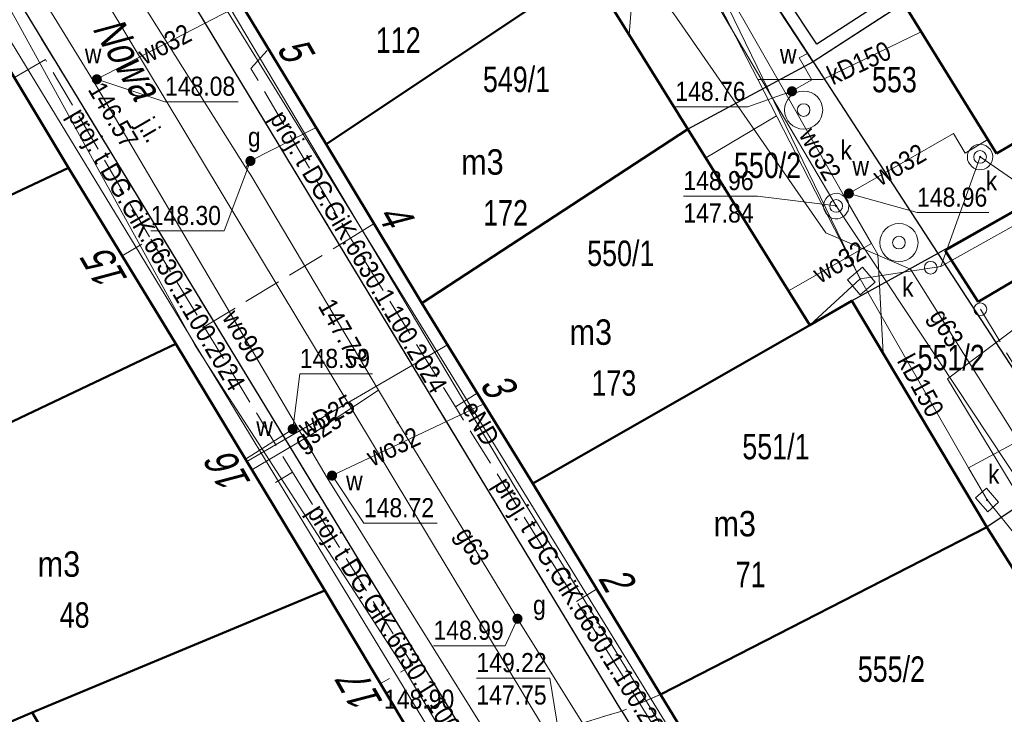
# Model space of a CAD drawing. Header units: metres. Extents: x 5552311 to 5555313, y 5709371 to 5712599.
# Tile 39 of 71: x 5554557 to 5554596, y 5710603 to 5710630. Entities that reach past the tile are written whole.
import ezdxf
from ezdxf.enums import TextEntityAlignment as Align

# ---------------------------------------------------------------- set-up
doc = ezdxf.new("R2010")
doc.units = ezdxf.units.M
doc.header["$MEASUREMENT"] = 0
doc.linetypes.add('1.0_0.5', pattern=[1.5, 1, -0.5])
doc.linetypes.add('1.5_0.5', pattern=[2, 1.5, -0.5])
doc.layers.get('0').update_dxf_attribs({"color": 2, "linetype": 'CONTINUOUS', "lineweight": 5})
for name, color, linetype in [('203-punkt graniczny', 7, 'CONTINUOUS'), ('211-numer działki ewidencyjnej', 7, 'CONTINUOUS'), ('218-kontur użytku gruntowego', 60, 'CONTINUOUS'), ('219-działka ewidencyjna', 7, 'CONTINUOUS'), ('238-Punkt adresowy budynku', 7, 'CONTINUOUS'), ('312-budynek ewidencyjny', 7, 'CONTINUOUS'), ('312-oznaczenie budynku ewidencyjnego', 7, 'CONTINUOUS'), ('312-oznaczenie budynku ewidencyjnego-Atr117', 7, 'CONTINUOUS'), ('994-Nazwa ulicy', 7, 'CONTINUOUS'), ('chodnik', 7, 'CONTINUOUS'), ('jezdnia', 7, 'CONTINUOUS'), ('jezdnia-Atr17', 7, 'CONTINUOUS'), ('krawężnik', 7, 'CONTINUOUS'), ('przewód elektroenergetyczny podziemny', 7, 'CONTINUOUS'), ('przewód elektroenergetyczny podziemny-Atr1', 7, 'CONTINUOUS'), ('przewód gazowy', 7, 'CONTINUOUS'), ('przewód gazowy-Atr1', 7, 'CONTINUOUS'), ('przewód kanalizacyjny', 7, 'CONTINUOUS'), ('przewód kanalizacyjny - ob. projektowany', 7, 'CONTINUOUS'), ('przewód kanalizacyjny-Atr1', 7, 'CONTINUOUS'), ('przewód telekomunikacyjny podziemny', 7, 'CONTINUOUS'), ('przewód telekomunikacyjny podziemny - ob. projektowany', 7, 'CONTINUOUS'), ('przewód telekomunikacyjny podziemny - ob. projektowany-Atr1', 7, 'CONTINUOUS'), ('przewód wodociągowy', 7, 'CONTINUOUS'), ('przewód wodociągowy-Atr1', 7, 'CONTINUOUS'), ('rzedna', 7, 'CONTINUOUS'), ('rzedna-Atr2', 7, 'CONTINUOUS'), ('rzedna-Atr3', 7, 'CONTINUOUS'), ('studnia kanalizacyjna', 7, 'CONTINUOUS'), ('studnia kanalizacyjna - ob. projektowany', 7, 'CONTINUOUS'), ('studnia zwykła', 7, 'CONTINUOUS'), ('weranda lub ganek', 7, 'CONTINUOUS'), ('właz do komory lub kanału', 7, 'CONTINUOUS'), ('właz do komory lub kanału - okrągły', 7, 'CONTINUOUS'), ('właz do komory lub kanału - okrągły-Atr17', 7, 'CONTINUOUS'), ('właz do komory lub kanału-Atr17', 7, 'CONTINUOUS'), ('zasuwa lub zawór', 7, 'CONTINUOUS'), ('zasuwa lub zawór-Atr17', 7, 'CONTINUOUS')]:
    doc.layers.add(name, color=color, linetype=linetype)
doc.styles.get("Standard").update_dxf_attribs({"font": 'Working1250', "width": 0.75})

# ---------------------------------------------------------------- blocks, each defined once
blk = doc.blocks.new('203')
at = {"linetype": 'Continuous', "lineweight": 0}
h = blk.add_hatch(color=94, dxfattribs=at)
edge = h.paths.add_edge_path()
edge.add_arc((0, 0), 0.045, 0, 360)
blk = doc.blocks.new('US25')
at = {"linetype": 'Continuous', "lineweight": 0}
h = blk.add_hatch(color=0, dxfattribs=at)
edge = h.paths.add_edge_path()
edge.add_arc((0, 0), 0.2, 0, 360)
blk = doc.blocks.new('US13')
at = {"color": 0, "linetype": 'Continuous', "lineweight": 13}
for radius in [0.75, 0.25]:
    blk.add_circle((0, 0), radius, dxfattribs=at)
blk = doc.blocks.new('US22')
at = {"color": 0, "linetype": 'Continuous', "lineweight": 13}
blk.add_circle((0, 0), 0.25, dxfattribs=at)
blk = doc.blocks.new('PW01')
at = {"linetype": 'Continuous', "lineweight": 13}
h = blk.add_hatch(color=0, dxfattribs=at)
edge = h.paths.add_edge_path()
edge.add_arc((0, 0), 0.045, 0, 360)
blk = doc.blocks.new('US15')
at = {"color": 0, "linetype": 'Continuous', "lineweight": 13}
blk.add_circle((0, 0), 0.25, dxfattribs=at)

msp = doc.modelspace()

# ---------------------------------------------------------------- linework, layer by layer
at = {"layer": '218-kontur użytku gruntowego', "linetype": 'Continuous', "lineweight": 9, "flags": 128}
for points in [[(5554564.57, 5710632.44), (5554569.11, 5710624.94)], [(5554569.11, 5710624.94), (5554564.57, 5710632.44)], [(5554558.98, 5710624.01), (5554554.72, 5710631.1)], [(5554554.72, 5710631.1), (5554558.98, 5710624.01)], [(5554569.11, 5710624.94), (5554572.87, 5710618.69)], [(5554572.87, 5710618.69), (5554569.11, 5710624.94)], [(5554563.19, 5710617.09), (5554558.98, 5710624.01)], [(5554558.98, 5710624.01), (5554563.19, 5710617.09)], [(5554572.87, 5710618.69), (5554577.23, 5710611.6)], [(5554577.23, 5710611.6), (5554572.87, 5710618.69)], [(5554569.05, 5710607.39), (5554563.19, 5710617.09)], [(5554563.19, 5710617.09), (5554569.05, 5710607.39)], [(5554577.23, 5710611.6), (5554582.25, 5710603.3)], [(5554582.25, 5710603.3), (5554577.23, 5710611.6)], [(5554573.43, 5710600.07), (5554569.05, 5710607.39)], [(5554569.05, 5710607.39), (5554573.43, 5710600.07)], [(5554582.25, 5710603.3), (5554587.37, 5710594.92)], [(5554587.37, 5710594.92), (5554582.25, 5710603.3)]]:
    msp.add_lwpolyline(points, dxfattribs=at)
at = {"layer": '219-działka ewidencyjna', "color": 94, "linetype": 'Continuous', "lineweight": 30, "flags": 128}
for points in [[(5554583.96, 5710634.75), (5554588.25, 5710628.18)], [(5554598.15, 5710634.59), (5554588.25, 5710628.18)], [(5554564.57, 5710632.44), (5554569.11, 5710624.94)], [(5554579.42, 5710631.82), (5554569.11, 5710624.94)], [(5554579.42, 5710631.82), (5554583.33, 5710625.53)], [(5554554.72, 5710631.1), (5554558.98, 5710624.01)], [(5554588.25, 5710628.18), (5554583.33, 5710625.53)], [(5554588.25, 5710628.18), (5554593.16, 5710620.64)], [(5554603.24, 5710626.33), (5554593.16, 5710620.64)], [(5554583.33, 5710625.53), (5554572.87, 5710618.69)], [(5554583.33, 5710625.53), (5554588.12, 5710617.83)], [(5554569.11, 5710624.94), (5554572.87, 5710618.69)], [(5554558.98, 5710624.01), (5554544.06, 5710616.98)], [(5554558.98, 5710624.01), (5554563.19, 5710617.09)], [(5554593.16, 5710620.64), (5554589.78, 5710618.78)], [(5554593.16, 5710620.64), (5554598.63, 5710612.26)], [(5554572.87, 5710618.69), (5554577.23, 5710611.6)], [(5554589.78, 5710618.78), (5554588.12, 5710617.83)], [(5554589.78, 5710618.78), (5554595.09, 5710609.88)], [(5554588.12, 5710617.83), (5554577.23, 5710611.6)], [(5554563.19, 5710617.09), (5554542.07, 5710607.06)], [(5554563.19, 5710617.09), (5554569.05, 5710607.39)], [(5554598.63, 5710612.26), (5554595.09, 5710609.88)], [(5554577.23, 5710611.6), (5554582.25, 5710603.3)], [(5554595.09, 5710609.88), (5554582.25, 5710603.3)], [(5554595.09, 5710609.88), (5554600.36, 5710601.54)], [(5554569.05, 5710607.39), (5554546.51, 5710597.98)], [(5554569.05, 5710607.39), (5554573.43, 5710600.07)], [(5554582.25, 5710603.3), (5554587.37, 5710594.92)]]:
    msp.add_lwpolyline(points, dxfattribs=at)
at = {"layer": '312-budynek ewidencyjny', "color": 8, "linetype": 'Continuous', "lineweight": 50, "flags": 128}
for points in [[(5554569.11, 5710624.94), (5554564.57, 5710632.44)], [(5554579.42, 5710631.82), (5554569.11, 5710624.94)], [(5554569.11, 5710624.94), (5554579.42, 5710631.82)], [(5554579.42, 5710631.82), (5554583.33, 5710625.53)], [(5554554.72, 5710631.1), (5554558.98, 5710624.01)], [(5554595.47, 5710624.57), (5554591.81, 5710630.48)], [(5554583.33, 5710625.53), (5554572.87, 5710618.69)], [(5554572.87, 5710618.69), (5554583.33, 5710625.53)], [(5554583.33, 5710625.53), (5554588.12, 5710617.83)], [(5554597.13, 5710625.54), (5554595.47, 5710624.57)], [(5554572.87, 5710618.69), (5554569.11, 5710624.94)], [(5554558.98, 5710624.01), (5554546.34, 5710618.06)], [(5554546.34, 5710618.06), (5554558.98, 5710624.01)], [(5554558.98, 5710624.01), (5554563.19, 5710617.09)], [(5554593.44, 5710620.76), (5554598.36, 5710623.55)], [(5554594.74, 5710618.74), (5554593.44, 5710620.76)], [(5554596.85, 5710619.99), (5554594.74, 5710618.74)], [(5554577.23, 5710611.6), (5554572.87, 5710618.69)], [(5554588.12, 5710617.83), (5554589.78, 5710618.78)], [(5554589.78, 5710618.78), (5554595.09, 5710609.88)], [(5554588.12, 5710617.83), (5554577.23, 5710611.6)], [(5554577.23, 5710611.6), (5554588.12, 5710617.83)], [(5554563.19, 5710617.09), (5554550.11, 5710610.88)], [(5554550.11, 5710610.88), (5554563.19, 5710617.09)], [(5554563.19, 5710617.09), (5554569.05, 5710607.39)], [(5554582.25, 5710603.3), (5554577.23, 5710611.6)], [(5554595.09, 5710609.88), (5554582.25, 5710603.3)], [(5554582.25, 5710603.3), (5554595.09, 5710609.88)], [(5554595.09, 5710609.88), (5554600.36, 5710601.54)], [(5554569.05, 5710607.39), (5554557.55, 5710602.59)], [(5554557.55, 5710602.59), (5554569.05, 5710607.39)], [(5554569.05, 5710607.39), (5554573.43, 5710600.07)], [(5554587.37, 5710594.92), (5554582.25, 5710603.3)], [(5554557.55, 5710602.59), (5554555.67, 5710601.8)], [(5554561.34, 5710596.15), (5554557.55, 5710602.59)]]:
    msp.add_lwpolyline(points, dxfattribs=at)
at = {"layer": 'chodnik', "color": 8, "linetype": '1.0_0.5', "lineweight": 18, "flags": 128}
for points in [[(5554535.25, 5710677.75), (5554580.73, 5710602.65), (5554582.25, 5710603.3), (5554577.23, 5710611.6), (5554572.87, 5710618.69), (5554569.11, 5710624.94), (5554564.57, 5710632.44), (5554558.3, 5710643.16), (5554554.49, 5710649.41), (5554551.72, 5710653.95), (5554545.63, 5710663.96), (5554536.59, 5710678.92)], [(5554512.8, 5710635.75), (5554524.55, 5710624.85), (5554530.05, 5710619.41), (5554530.03, 5710620.64), (5554524.94, 5710625.74), (5554515.47, 5710635.23), (5554512.16, 5710638.34), (5554508.71, 5710641.59), (5554501.72, 5710647.31), (5554501.74, 5710647.49), (5554506.56, 5710651.69), (5554506.84, 5710651.39), (5554514.14, 5710657.87), (5554517.69, 5710660.98), (5554520.33, 5710663.34), (5554523.22, 5710666.06), (5554526.11, 5710668.82), (5554528.36, 5710670.84), (5554529.03, 5710671.24), (5554529.76, 5710671.31), (5554530.52, 5710671.07), (5554530.8, 5710670.73), (5554532.79, 5710667.47), (5554541.56, 5710652.89), (5554547.67, 5710642.69), (5554553.68, 5710632.82), (5554554.72, 5710631.1), (5554558.98, 5710624.01), (5554563.19, 5710617.09), (5554569.05, 5710607.39), (5554573.43, 5710600.07), (5554575.05, 5710600.93), (5554559.54, 5710626.42), (5554537.42, 5710662.74), (5554532.38, 5710671.27), (5554531.57, 5710672.26), (5554530.95, 5710672.75), (5554529.97, 5710673.11), (5554529.11, 5710673.02), (5554528.16, 5710672.64), (5554527.35, 5710672.08), (5554526.61, 5710671.37), (5554525.09, 5710670.03), (5554519.99, 5710665.18), (5554517.05, 5710662.45), (5554514.76, 5710660.52), (5554511.72, 5710657.89), (5554500.93, 5710648.88), (5554500.28, 5710648.12), (5554500.08, 5710647.64), (5554500.15, 5710647.09), (5554500.62, 5710646.44), (5554500.99, 5710645.81)], [(5554580.73, 5710602.65), (5554589.28, 5710588.68), (5554590.26, 5710587.53), (5554590.85, 5710587.1), (5554591.52, 5710586.8), (5554592.29, 5710586.8), (5554603.4, 5710592.52), (5554615.15, 5710598.69), (5554617.21, 5710600.11), (5554618.71, 5710601.51), (5554618.99, 5710602.3), (5554618.94, 5710603.08), (5554618.27, 5710604.43), (5554617.52, 5710605.64), (5554609.56, 5710618.13), (5554603.83, 5710627.01), (5554603.24, 5710626.33), (5554608.74, 5710617.37), (5554609.9, 5710615.59), (5554611.61, 5710612.8), (5554614.01, 5710608.88), (5554615.06, 5710607.18), (5554617.8, 5710602.71), (5554616.61, 5710602.1), (5554609.38, 5710598.35), (5554607.6, 5710597.42), (5554602.95, 5710594.88), (5554590.94, 5710588.99), (5554587.37, 5710594.92), (5554582.25, 5710603.3)]]:
    msp.add_lwpolyline(points, close=True, dxfattribs=at)
at = {"layer": 'jezdnia', "color": 8, "linetype": '1.5_0.5', "lineweight": 18, "flags": 128}
for points in [[(5554575.05, 5710600.93), (5554580.73, 5710602.65), (5554535.25, 5710677.75), (5554535.1, 5710678.75), (5554535.47, 5710679.96), (5554528.16, 5710672.64), (5554529.11, 5710673.02), (5554529.97, 5710673.11), (5554530.95, 5710672.75), (5554531.57, 5710672.26), (5554532.38, 5710671.27), (5554537.42, 5710662.74), (5554559.54, 5710626.42)], [(5554558, 5710570.33), (5554562.14, 5710560.52), (5554562.8, 5710562.57), (5554564.32, 5710563.87), (5554575.58, 5710569.01), (5554582.72, 5710572.29), (5554586.34, 5710573.89), (5554589.82, 5710575.3), (5554593.44, 5710576.59), (5554596.7, 5710577.62), (5554600.63, 5710578.77), (5554604.29, 5710579.54), (5554607.1, 5710579.88), (5554609.83, 5710579.69), (5554612.84, 5710578.98), (5554614.07, 5710578.62), (5554615.82, 5710578.07), (5554620.44, 5710576.15), (5554626.43, 5710574.52), (5554634.22, 5710571.59), (5554644.05, 5710567.69), (5554657.36, 5710562.45), (5554676.86, 5710554.79), (5554686.94, 5710550.95), (5554700.74, 5710545.72), (5554701.94, 5710544.3), (5554701.89, 5710542.53), (5554701.56, 5710541.41), (5554707.44, 5710538.78), (5554708.55, 5710539.84), (5554708.99, 5710540.24), (5554709.69, 5710540.89), (5554710.98, 5710541.56), (5554712.5, 5710541.41), (5554720.5, 5710538.63), (5554736.78, 5710533.06), (5554749.57, 5710528.78), (5554763.55, 5710524.1), (5554766.07, 5710523.24), (5554782.69, 5710517.85), (5554796.57, 5710513.51), (5554803.14, 5710511.53), (5554825.07, 5710504.76), (5554823.27, 5710511.18), (5554815.61, 5710513.72), (5554799.99, 5710518.83), (5554799.5, 5710519.11), (5554799.2, 5710519.56), (5554798.33, 5710521.27), (5554797.28, 5710521.23), (5554795.45, 5710521.76), (5554793.69, 5710523.21), (5554792.64, 5710522.93), (5554791.5, 5710521.88), (5554790.13, 5710521.95), (5554787.1, 5710522.84), (5554785.11, 5710523.52), (5554778.56, 5710525.61), (5554774.22, 5710526.97), (5554762.58, 5710530.76), (5554751.26, 5710534.52), (5554742.89, 5710537.3), (5554729.82, 5710541.69), (5554714.25, 5710546.74), (5554710.37, 5710548.38), (5554698.78, 5710552.52), (5554689.57, 5710555.85), (5554675.18, 5710561.06), (5554672.78, 5710561.9), (5554663.58, 5710565.38), (5554657.23, 5710567.94), (5554654.48, 5710569.13), (5554649.98, 5710571.75), (5554646.71, 5710574.28), (5554643.71, 5710577.08), (5554641.01, 5710580.08), (5554638.74, 5710583.42), (5554633.75, 5710592.48), (5554633.91, 5710593.77), (5554634.91, 5710595.04), (5554633.01, 5710599.07), (5554631.32, 5710598.71), (5554629.63, 5710599.6), (5554625.95, 5710606.2), (5554625.71, 5710607.17), (5554626.02, 5710607.96), (5554642.85, 5710629.44), (5554638.66, 5710629.24), (5554632.54, 5710621.1), (5554625.82, 5710612.21), (5554623.73, 5710611.37), (5554622.02, 5710612.5), (5554609.82, 5710629.69), (5554603.83, 5710627.01), (5554609.56, 5710618.13), (5554617.52, 5710605.64), (5554618.27, 5710604.43), (5554618.94, 5710603.08), (5554618.99, 5710602.3), (5554618.71, 5710601.51), (5554617.21, 5710600.11), (5554615.15, 5710598.69), (5554603.4, 5710592.52), (5554592.29, 5710586.8), (5554591.52, 5710586.8), (5554590.85, 5710587.1), (5554590.26, 5710587.53), (5554589.28, 5710588.68), (5554580.73, 5710602.65), (5554575.05, 5710600.93), (5554584.05, 5710586.01), (5554584.47, 5710583.62), (5554582.84, 5710581.95), (5554570.69, 5710576.2), (5554558.91, 5710570.55)]]:
    msp.add_lwpolyline(points, close=True, dxfattribs=at)
at = {"layer": 'krawężnik', "color": 8, "linetype": 'Continuous', "lineweight": 25, "flags": 128}
for points in [[(5554580.73, 5710602.65), (5554535.25, 5710677.75)], [(5554500.93, 5710648.88), (5554511.72, 5710657.89), (5554514.76, 5710660.52), (5554517.05, 5710662.45), (5554519.99, 5710665.18), (5554525.09, 5710670.03), (5554526.61, 5710671.37), (5554527.35, 5710672.08), (5554528.16, 5710672.64), (5554529.11, 5710673.02), (5554529.97, 5710673.11), (5554530.95, 5710672.75), (5554531.57, 5710672.26), (5554532.38, 5710671.27), (5554537.42, 5710662.74), (5554559.54, 5710626.42), (5554575.05, 5710600.93)], [(5554580.73, 5710602.65), (5554589.28, 5710588.68), (5554590.26, 5710587.53), (5554590.85, 5710587.1), (5554591.52, 5710586.8), (5554592.29, 5710586.8), (5554603.4, 5710592.52), (5554615.15, 5710598.69), (5554617.21, 5710600.11), (5554618.71, 5710601.51), (5554618.99, 5710602.3), (5554618.94, 5710603.08), (5554618.27, 5710604.43), (5554617.52, 5710605.64), (5554609.56, 5710618.13), (5554603.83, 5710627.01)]]:
    msp.add_lwpolyline(points, dxfattribs=at)
at = {"layer": 'przewód elektroenergetyczny podziemny', "color": 1, "linetype": 'Continuous', "lineweight": 18, "flags": 128}
for points in [[(5554743.5, 5710651.51), (5554730.66, 5710642.4), (5554721.73, 5710637.34), (5554709.05, 5710631.46), (5554706.29, 5710636.77), (5554691.58, 5710629.29), (5554676.4, 5710622.17), (5554643.26, 5710604.68), (5554631.88, 5710599.03), (5554628.03, 5710604.51), (5554618.42, 5710600.52), (5554598.73, 5710590.31), (5554584.04, 5710584.65), (5554571.96, 5710604.65), (5554563.95, 5710617.02), (5554555.71, 5710632), (5554544.41, 5710649.74), (5554530.65, 5710671.55), (5554500.98, 5710648.51)], [(5554574.14, 5710579.7), (5554583.67, 5710584.65), (5554549.09, 5710641.49), (5554545.38, 5710647.18), (5554531.24, 5710670.99)], [(5554564.88, 5710631.94), (5554564.35, 5710631.6), (5554591.5, 5710587.52)]]:
    msp.add_lwpolyline(points, dxfattribs=at)
at = {"layer": 'przewód gazowy', "color": 40, "linetype": 'Continuous', "lineweight": 18, "flags": 128}
for points in [[(5554534.9, 5710676.33), (5554535.22, 5710675.59), (5554535.75, 5710674.79), (5554545.14, 5710658.32), (5554550.12, 5710649.79), (5554550.16, 5710649.73), (5554552.95, 5710645.18), (5554555.53, 5710640.96), (5554561.93, 5710630.4), (5554565.95, 5710624.01), (5554566.14, 5710623.72), (5554571.17, 5710615.27), (5554571.92, 5710614), (5554576.63, 5710606.28), (5554582.68, 5710596.58), (5554587.77, 5710588.7), (5554588.08, 5710588.11), (5554588.72, 5710586.83), (5554589.03, 5710586.19)], [(5554582.52, 5710630.4), (5554582.78, 5710630.07), (5554588.75, 5710621.45), (5554592.08, 5710620.02), (5554597.41, 5710611.56), (5554599.44, 5710608.4), (5554602.02, 5710605.85), (5554603.67, 5710605.14), (5554604.8, 5710605.26), (5554606.28, 5710605.47), (5554608.43, 5710606.68), (5554614.13, 5710610.17), (5554617.69, 5710612.6), (5554617.73, 5710612.64), (5554618.12, 5710612.87)], [(5554565.95, 5710624.01), (5554566.13, 5710624.28), (5554568.71, 5710625.6)], [(5554566.19, 5710612.13), (5554568.53, 5710613.52), (5554571.17, 5710615.27)]]:
    msp.add_lwpolyline(points, dxfattribs=at)
at = {"layer": 'przewód kanalizacyjny', "color": 34, "linetype": 'Continuous', "lineweight": 18, "flags": 128}
for points in [[(5554578.42, 5710600.72), (5554531.42, 5710678.76), (5554541.94, 5710689.82), (5554551.47, 5710700.22)], [(5554618.8, 5710607.19), (5554599.85, 5710606.37), (5554589.16, 5710622.51), (5554578.4, 5710640.72), (5554590.84, 5710649.16), (5554597.84, 5710652.75)], [(5554590.11, 5710619.64), (5554586.08, 5710627.48), (5554581.57, 5710636.24), (5554580.06, 5710639.18), (5554588.3, 5710645.75), (5554590.84, 5710647.51)], [(5554590.11, 5710619.64), (5554581.54, 5710637.27), (5554580.82, 5710639.02), (5554587.33, 5710643.41)], [(5554581.57, 5710636.24), (5554581.02, 5710629.24)], [(5554586.08, 5710627.48), (5554588.63, 5710627.48), (5554592.5, 5710629.36)], [(5554586.81, 5710626.05), (5554584.04, 5710624.4)], [(5554593.28, 5710620.13), (5554594.82, 5710624.44)], [(5554593.28, 5710620.13), (5554597.83, 5710622.67)], [(5554590.11, 5710619.64), (5554593.28, 5710620.13)], [(5554590.11, 5710619.64), (5554588.12, 5710617.83)], [(5554594.37, 5710612.22), (5554590.11, 5710619.64)], [(5554594.37, 5710612.22), (5554597.58, 5710613.94)], [(5554595.1, 5710610.95), (5554594.37, 5710612.22)]]:
    msp.add_lwpolyline(points, dxfattribs=at)
at = {"layer": 'przewód kanalizacyjny - ob. projektowany', "color": 34, "linetype": '1.5_0.5', "lineweight": 18, "flags": 128}
msp.add_lwpolyline([(5554594.83, 5710618.45), (5554596.7, 5710615.35), (5554597.58, 5710613.94)], dxfattribs=at)
at = {"layer": 'przewód telekomunikacyjny podziemny', "color": 30, "linetype": 'Continuous', "lineweight": 18, "flags": 128}
msp.add_lwpolyline([(5554625.21, 5710603.83), (5554615.84, 5710598.75), (5554614.39, 5710600.58), (5554590.74, 5710588.29), (5554576.52, 5710611.47), (5554538.16, 5710675.96), (5554530.11, 5710671.94)], dxfattribs=at)
at = {"layer": 'przewód telekomunikacyjny podziemny - ob. projektowany', "color": 30, "linetype": '1.5_0.5', "lineweight": 18, "flags": 128}
for points in [[(5554564.24, 5710617.72), (5554570.07, 5710621.24), (5554566.15, 5710627.91), (5554566.84, 5710628.69)], [(5554556.85, 5710627.56), (5554558.07, 5710628.27), (5554562.21, 5710621.21), (5554561.09, 5710620.55)], [(5554570.99, 5710621.82), (5554570.07, 5710621.24), (5554574.19, 5710614.61), (5554576.38, 5710611.09), (5554578.95, 5710606.96), (5554584.78, 5710597.57), (5554590.87, 5710587.86)], [(5554562.21, 5710621.21), (5554567.78, 5710612.05), (5554566.65, 5710611.36)], [(5554574.19, 5710614.61), (5554575.05, 5710615.15)], [(5554567.78, 5710612.05), (5554572.51, 5710604.46), (5554571.24, 5710603.73)], [(5554578.95, 5710606.96), (5554579.74, 5710607.45)]]:
    msp.add_lwpolyline(points, dxfattribs=at)
at = {"layer": 'przewód wodociągowy', "color": 5, "linetype": 'Continuous', "lineweight": 18, "flags": 128}
for points in [[(5554593.04, 5710647.97), (5554592.94, 5710647.9), (5554580.25, 5710639.05), (5554587.2, 5710626.9)], [(5554585.77, 5710583.79), (5554585.66, 5710584.02), (5554579.62, 5710595.14), (5554579.41, 5710595.39), (5554578.94, 5710596.12), (5554569.15, 5710611.82), (5554559.96, 5710627.42), (5554556.61, 5710632.87), (5554554.89, 5710635.68), (5554550.67, 5710642.56), (5554549.62, 5710644.18)], [(5554559.96, 5710627.42), (5554560.09, 5710627.49), (5554565.79, 5710630.44)], [(5554587.2, 5710626.9), (5554587.42, 5710627.02), (5554588.2, 5710627.47), (5554587.7, 5710628.34), (5554588.03, 5710628.51)], [(5554587.2, 5710626.9), (5554589.48, 5710622.9), (5554590.55, 5710621.03), (5554590.8, 5710620.6), (5554591.01, 5710616.72)], [(5554589.48, 5710622.9), (5554589.66, 5710623), (5554593.78, 5710625.36), (5554594.23, 5710624.58)], [(5554594.23, 5710624.58), (5554595.13, 5710625.12)], [(5554590.55, 5710621.03), (5554587.29, 5710619.17)], [(5554604.09, 5710603.81), (5554600.44, 5710604.33), (5554593.54, 5710615.71), (5554597.46, 5710618.63)], [(5554565.99, 5710612.46), (5554573.88, 5710617.05)], [(5554569.15, 5710611.82), (5554569.34, 5710611.91), (5554575.31, 5710614.73)], [(5554567.96, 5710613.85), (5554567.79, 5710613.74), (5554565.94, 5710612.55)]]:
    msp.add_lwpolyline(points, dxfattribs=at)
at = {"layer": 'rzedna-Atr2', "color": 8, "lineweight": 5, "flags": 128}
for points in [[(5554560.09, 5710627.49), (5554562.77, 5710626.61), (5554565.65, 5710626.61)], [(5554587.42, 5710627.02), (5554585.69, 5710626.41), (5554582.836, 5710626.41)], [(5554594.82, 5710624.44), (5554596.6, 5710623.21), (5554599.454, 5710623.21)], [(5554566.13, 5710624.28), (5554565.09, 5710621.53), (5554562.21, 5710621.53)], [(5554589.16, 5710622.51), (5554586.07, 5710622.9), (5554583.153, 5710622.9)], [(5554589.66, 5710623), (5554592.34, 5710622.25), (5554595.162, 5710622.25)], [(5554567.79, 5710613.74), (5554568.07, 5710615.91), (5554570.924, 5710615.91)], [(5554569.34, 5710611.91), (5554570.59, 5710610.04), (5554573.476, 5710610.04)], [(5554595.1, 5710610.95), (5554596.34, 5710609.41), (5554599.257, 5710609.41)], [(5554576.63, 5710606.28), (5554576.15, 5710605.22), (5554573.328, 5710605.22)], [(5554578.42, 5710600.72), (5554577.9, 5710603.95), (5554575.015, 5710603.95)]]:
    msp.add_lwpolyline(points, dxfattribs=at)
at = {"layer": 'studnia kanalizacyjna', "color": 34, "linetype": 'Continuous', "lineweight": 18, "flags": 128}
for points in [[(5554595.32, 5710624.45), (5554595.31, 5710624.35), (5554595.28, 5710624.25), (5554595.23, 5710624.16), (5554595.16, 5710624.07), (5554595.08, 5710624.01), (5554594.98, 5710623.96), (5554594.88, 5710623.94), (5554594.78, 5710623.93), (5554594.68, 5710623.95), (5554594.58, 5710624), (5554594.5, 5710624.06), (5554594.43, 5710624.14), (5554594.36, 5710624.23), (5554594.33, 5710624.32), (5554594.32, 5710624.42), (5554594.33, 5710624.52), (5554594.35, 5710624.63), (5554594.41, 5710624.72), (5554594.48, 5710624.8), (5554594.56, 5710624.86), (5554594.66, 5710624.91), (5554594.76, 5710624.93), (5554594.86, 5710624.94), (5554594.96, 5710624.92), (5554595.06, 5710624.87), (5554595.14, 5710624.81), (5554595.21, 5710624.74), (5554595.27, 5710624.65), (5554595.31, 5710624.55)], [(5554589.66, 5710622.52), (5554589.65, 5710622.42), (5554589.63, 5710622.32), (5554589.57, 5710622.23), (5554589.5, 5710622.14), (5554589.42, 5710622.08), (5554589.32, 5710622.03), (5554589.22, 5710622.01), (5554589.12, 5710622), (5554589.02, 5710622.02), (5554588.92, 5710622.07), (5554588.84, 5710622.13), (5554588.77, 5710622.21), (5554588.71, 5710622.3), (5554588.67, 5710622.39), (5554588.66, 5710622.49), (5554588.67, 5710622.59), (5554588.7, 5710622.7), (5554588.75, 5710622.79), (5554588.82, 5710622.87), (5554588.9, 5710622.93), (5554589, 5710622.98), (5554589.1, 5710623), (5554589.2, 5710623.01), (5554589.3, 5710622.99), (5554589.4, 5710622.94), (5554589.48, 5710622.88), (5554589.55, 5710622.8), (5554589.62, 5710622.72), (5554589.65, 5710622.62)]]:
    msp.add_lwpolyline(points, close=True, dxfattribs=at)
at = {"layer": 'weranda lub ganek', "color": 8, "linetype": 'Continuous'}
for p, q in [((5554588.25, 5710628.18), (5554586.36, 5710631.06)), ((5554588.396, 5710628.869), (5554587.055, 5710630.912)), ((5554590.411, 5710630.167), (5554588.396, 5710628.869)), ((5554591.09, 5710630.01), (5554588.25, 5710628.18))]:
    msp.add_line(p, q, dxfattribs=at)
at = {"layer": 'właz do komory lub kanału', "color": 8, "linetype": 'Continuous', "lineweight": 18, "flags": 128}
for points in [[(5554590.19, 5710620.11), (5554590.69, 5710619.51), (5554590.1, 5710619.01), (5554589.6, 5710619.6)], [(5554595.07, 5710611.41), (5554595.55, 5710610.86), (5554595.13, 5710610.49), (5554594.64, 5710611.04)]]:
    msp.add_lwpolyline(points, close=True, dxfattribs=at)

# ---------------------------------------------------------------- block references
at = {"layer": '203-punkt graniczny', "color": 8, "linetype": 'Continuous', "lineweight": 18}
for p in [(5554583.33, 5710625.53), (5554569.11, 5710624.94), (5554558.98, 5710624.01), (5554593.16, 5710620.64), (5554572.87, 5710618.69), (5554589.78, 5710618.78), (5554588.12, 5710617.83), (5554563.19, 5710617.09), (5554577.23, 5710611.6), (5554595.09, 5710609.88), (5554569.05, 5710607.39), (5554582.25, 5710603.3)]:
    msp.add_blockref('203', p, dxfattribs=at)
at = {"layer": 'rzedna', "color": 5, "linetype": 'Continuous', "lineweight": 18}
for p in [(5554559.96, 5710627.42), (5554560.09, 5710627.49), (5554587.42, 5710627.02), (5554589.66, 5710623), (5554567.79, 5710613.74), (5554569.34, 5710611.91)]:
    msp.add_blockref('PW01', p, dxfattribs=at)
at = {"layer": 'rzedna', "color": 34, "linetype": 'Continuous', "lineweight": 18}
for p in [(5554594.82, 5710624.44), (5554589.16, 5710622.51), (5554595.1, 5710610.95)]:
    msp.add_blockref('PW01', p, dxfattribs=at)
at = {"layer": 'rzedna', "color": 40, "linetype": 'Continuous', "lineweight": 18}
for p in [(5554566.13, 5710624.28), (5554571.92, 5710614), (5554576.63, 5710606.28)]:
    msp.add_blockref('PW01', p, dxfattribs=at)
at = {"layer": 'studnia kanalizacyjna - ob. projektowany', "color": 34, "linetype": 'Continuous', "lineweight": 18}
for p in [(5554592.88, 5710620.08), (5554594.83, 5710618.45)]:
    msp.add_blockref('US15', p, dxfattribs=at)
at = {"layer": 'studnia zwykła', "color": 5, "linetype": 'Continuous', "lineweight": 18}
for p in [(5554587.88, 5710626.28), (5554591.63, 5710621.07)]:
    msp.add_blockref('US13', p, dxfattribs=at)
at = {"layer": 'właz do komory lub kanału - okrągły', "color": 8, "linetype": 'Continuous', "lineweight": 18}
for p in [(5554594.82, 5710624.44), (5554589.16, 5710622.51)]:
    msp.add_blockref('US22', p, dxfattribs=at)
at = {"layer": 'zasuwa lub zawór', "color": 5, "linetype": 'Continuous', "lineweight": 18}
for p in [(5554560.09, 5710627.49), (5554587.42, 5710627.02), (5554589.66, 5710623), (5554567.79, 5710613.74), (5554569.34, 5710611.91)]:
    msp.add_blockref('US25', p, dxfattribs=at)
at = {"layer": 'zasuwa lub zawór', "color": 40, "linetype": 'Continuous', "lineweight": 18}
for p in [(5554566.13, 5710624.28), (5554576.63, 5710606.28)]:
    msp.add_blockref('US25', p, dxfattribs=at)

# ---------------------------------------------------------------- texts
at = {"layer": '211-numer działki ewidencyjnej', "color": 94, "linetype": 'Continuous', "lineweight": 30, "width": 0.79}
for s, p in [('549/1', (5554575.27, 5710626.99)), ('553', (5554590.57, 5710626.98)), ('550/2', (5554585.14, 5710623.61)), ('550/1', (5554579.37, 5710620.15)), ('551/2', (5554592.36, 5710616.05)), ('551/1', (5554585.47, 5710612.55)), ('555/2', (5554590.01, 5710603.8))]:
    msp.add_text(s, height=1, dxfattribs=at).set_placement(p)
at = {"layer": '238-Punkt adresowy budynku', "color": 8, "linetype": 'Continuous', "lineweight": 25, "oblique": 15, "width": 0.79}
for s, rotation, p in [('5', 299.84, (5554567.32, 5710628.39)), ('4', 299.76, (5554571.25, 5710621.87)), ('15', 120.012, (5554560.97, 5710620.25)), ('3', 300.23, (5554575.31, 5710615.19)), ('16', 119.8, (5554565.82, 5710612.26)), ('2', 299.869, (5554579.96, 5710607.56)), ('17', 119.565, (5554571.01, 5710603.62))]:
    msp.add_text(s, height=1.25, rotation=rotation, dxfattribs=at).set_placement(p, align=Align.CENTER)
at = {"layer": '312-oznaczenie budynku ewidencyjnego', "color": 8, "linetype": 'Continuous', "lineweight": 18, "width": 0.79}
for s, p in [('112', (5554571.06, 5710629.53)), ('172', (5554575.28, 5710622.74)), ('173', (5554579.54, 5710616.05)), ('71', (5554585.21, 5710608.52)), ('48', (5554558.63, 5710606.93))]:
    msp.add_text(s, height=1, dxfattribs=at).set_placement(p, align=Align.TOP_LEFT)
at = {"layer": '312-oznaczenie budynku ewidencyjnego-Atr117', "color": 8, "width": 0.9}
for p in [(5554575.25, 5710624.24), (5554579.51, 5710617.55), (5554585.17, 5710610.02), (5554558.6, 5710608.43)]:
    msp.add_text('m3', height=1, dxfattribs=at).set_placement(p, align=Align.MIDDLE_CENTER)
at = {"layer": '994-Nazwa ulicy', "color": 7, "linetype": 'Continuous', "lineweight": 25, "oblique": 15, "width": 0.79}
msp.add_text('Nowa', height=1.25, rotation=-59.759, dxfattribs=at).set_placement((5554560.43, 5710629.81), align=Align.MIDDLE_LEFT)
at = {"layer": 'jezdnia-Atr17', "color": 8, "width": 0.9}
msp.add_text('j.i.', height=0.75, rotation=300.012, dxfattribs=at).set_placement((5554561.64, 5710625.71))
at = {"layer": 'przewód elektroenergetyczny podziemny-Atr1', "color": 1, "width": 0.9}
msp.add_text('eND', height=0.75, rotation=300.314, dxfattribs=at).set_placement((5554574.73, 5710614.75), align=Align.MIDDLE_LEFT)
at = {"layer": 'przewód gazowy-Atr1', "color": 40, "width": 0.9}
for rotation, p in [(300.924, (5554593.12, 5710618.37)), (300.083, (5554574.49, 5710609.79))]:
    msp.add_text('g63', height=0.75, rotation=rotation, dxfattribs=at).set_placement(p, align=Align.MIDDLE_LEFT)
msp.add_text('gs25', height=0.75, rotation=33.501, dxfattribs=at).set_placement((5554568.78, 5710613.69), align=Align.MIDDLE_CENTER)
at = {"layer": 'przewód kanalizacyjny-Atr1', "color": 34, "width": 0.9}
for rotation, p in [(24.688, (5554588.87, 5710627.59)), (298.573, (5554591.86, 5710616.6))]:
    msp.add_text('kD150', height=0.75, rotation=rotation, dxfattribs=at).set_placement(p, align=Align.MIDDLE_LEFT)
at = {"layer": 'przewód telekomunikacyjny podziemny - ob. projektowany-Atr1', "color": 30, "width": 0.9}
for rotation, p in [(300.387, (5554559.25, 5710626.26)), (300.442, (5554567.18, 5710626.16)), (301.888, (5554575.98, 5710611.74)), (301.93, (5554568.64, 5710610.67))]:
    msp.add_text('proj. t DG.GiK.6630.1.100.2024', height=0.75, rotation=rotation, dxfattribs=at).set_placement(p, align=Align.MIDDLE_LEFT)
at = {"layer": 'przewód wodociągowy-Atr1', "color": 5, "width": 0.9}
for s, rotation, p in [('wo32', 27.363, (5554561.8, 5710628.38)), ('wo32', 299.683, (5554588, 5710625.49)), ('wo32', 29.805, (5554590.71, 5710623.6)), ('wo32', 29.707, (5554588.34, 5710619.77)), ('wo90', 300.502, (5554565.32, 5710618.32)), ('wD25', 28.871, (5554568.11, 5710613.7)), ('wo32', 25.284, (5554570.77, 5710612.59))]:
    msp.add_text(s, height=0.75, rotation=rotation, dxfattribs=at).set_placement(p, align=Align.MIDDLE_LEFT)
at = {"layer": 'rzedna-Atr2', "color": 5, "lineweight": 5, "width": 0.9}
for s, p in [('148.08', (5554562.77, 5710626.618)), ('148.76', (5554582.836, 5710626.418)), ('148.96', (5554592.34, 5710622.258)), ('148.59', (5554568.07, 5710615.918)), ('148.72', (5554570.59, 5710610.048)), ('148.90', (5554571.382, 5710602.518))]:
    msp.add_text(s, height=0.75, dxfattribs=at).set_placement(p, align=Align.BOTTOM_LEFT)
msp.add_text('146.57', height=0.75, rotation=300.502, dxfattribs=at).set_placement((5554560.04, 5710627.28), align=Align.MIDDLE_LEFT)
at = {"layer": 'rzedna-Atr2', "color": 34, "lineweight": 5, "width": 0.9}
for s, p in [('148.96', (5554583.153, 5710622.908)), ('149.22', (5554575.015, 5710603.958))]:
    msp.add_text(s, height=0.75, dxfattribs=at).set_placement(p, align=Align.BOTTOM_LEFT)
at = {"layer": 'rzedna-Atr2', "color": 40, "lineweight": 5, "width": 0.9}
for s, p in [('148.30', (5554562.21, 5710621.538)), ('148.99', (5554573.328, 5710605.228))]:
    msp.add_text(s, height=0.75, dxfattribs=at).set_placement(p, align=Align.BOTTOM_LEFT)
msp.add_text('147.72', height=0.75, rotation=299.399, dxfattribs=at).set_placement((5554569.09, 5710618.77), align=Align.MIDDLE_LEFT)
at = {"layer": 'rzedna-Atr3', "color": 34, "lineweight": 5, "width": 0.9}
for s, p in [('147.84', (5554583.153, 5710621.633)), ('147.75', (5554575.015, 5710602.683))]:
    msp.add_text(s, height=0.75, dxfattribs=at).set_placement(p, align=Align.BOTTOM_LEFT)
at = {"layer": 'właz do komory lub kanału - okrągły-Atr17', "color": 8, "width": 0.9}
msp.add_text('k', height=0.75, dxfattribs=at).set_placement((5554589.33, 5710624.71), align=Align.MIDDLE_LEFT)
msp.add_text('k', height=0.75, dxfattribs=at).set_placement((5554595.04, 5710623.12))
at = {"layer": 'właz do komory lub kanału-Atr17', "color": 8, "width": 0.9}
for p in [(5554591.75, 5710618.95), (5554595.13, 5710611.59)]:
    msp.add_text('k', height=0.75, dxfattribs=at).set_placement(p)
at = {"layer": 'zasuwa lub zawór-Atr17', "color": 5, "width": 0.9}
for p in [(5554559.62, 5710628.12), (5554586.95, 5710628.1), (5554589.8, 5710623.7), (5554566.36, 5710613.47), (5554569.89, 5710611.33)]:
    msp.add_text('w', height=0.75, dxfattribs=at).set_placement(p)
at = {"layer": 'zasuwa lub zawór-Atr17', "color": 40, "width": 0.9}
for p in [(5554566.03, 5710624.85), (5554577.24, 5710606.45)]:
    msp.add_text('g', height=0.75, dxfattribs=at).set_placement(p)

doc.saveas('drawing.dxf')
